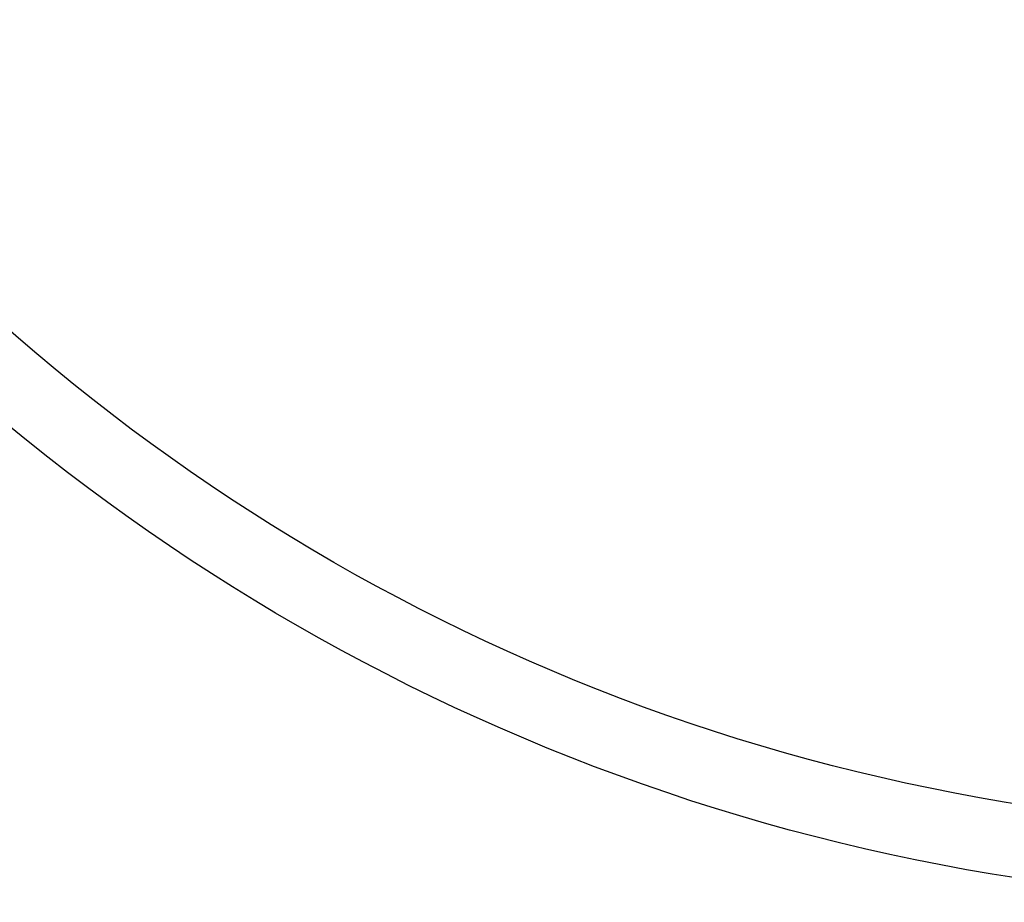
# Model space of a CAD drawing. Extents: x 0 to 3292, y 0 to 2151.
# Tile 2 of 50: x 67 to 135, y 15 to 75. Entities that reach past the tile are written whole.
import ezdxf

# ---------------------------------------------------------------- set-up
doc = ezdxf.new("R2010")
doc.units = 0
doc.layers.add('ETCH_BOTTOM', color=1, linetype='CONTINUOUS')
doc.layers.add('ETCH_TOP', color=4, linetype='CONTINUOUS')

# ---------------------------------------------------------------- blocks, each defined once
blk = doc.blocks.new('T_M2P5_WASHER')
at = {"layer": 'ETCH_BOTTOM'}
for radius in [142.795, 142.795, 137.795]:
    blk.add_circle((0, 0), radius, dxfattribs=at)
at = {"layer": 'ETCH_TOP'}
for radius in [142.795, 142.795, 137.795]:
    blk.add_circle((0, 0), radius, dxfattribs=at)
blk = doc.blocks.new('PLC_MT_HOLE_M2P5_W_WASHER')
at = {"layer": 'ETCH_TOP'}
blk.add_blockref('T_M2P5_WASHER', (0, 0), dxfattribs=at)

msp = doc.modelspace()

# ---------------------------------------------------------------- block references
msp.add_blockref('PLC_MT_HOLE_M2P5_W_WASHER', (157.48, 157.48))

doc.saveas('drawing.dxf')
